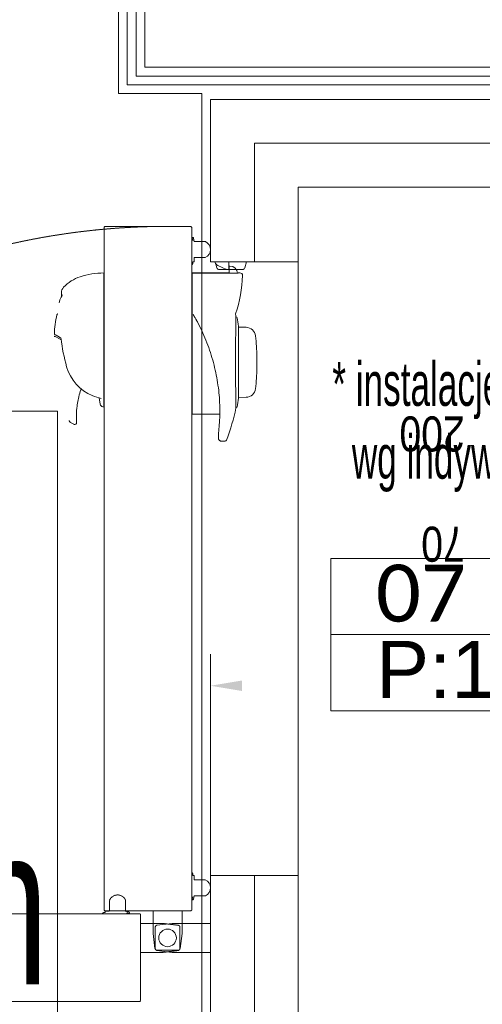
# Model space of a CAD drawing. Header units: centimetres. Extents: x -9388 to 91680, y -1419244 to 50347.
# Tile 99 of 183: x 43391 to 43919, y -709816 to -708693. Entities that reach past the tile are written whole.
import ezdxf
from ezdxf.enums import TextEntityAlignment as Align

# ---------------------------------------------------------------- set-up
doc = ezdxf.new("R2010")
doc.units = ezdxf.units.CM
doc.linetypes.add('DASHED', pattern=[0.75, 0.5, -0.25])
doc.layers.add('! Strefy Powierzchnie', color=7, linetype='Continuous')
for name, color, linetype, lineweight in [('! Wiata poddystrybutorowa_Nr_pióra__150', 7, 'Continuous', 25), ('Metryczki pomieszczeń ArchiCADa_Nr_pióra__6', 7, 'Continuous', 13), ('Q_opisy_średnice_woda', 3, 'Continuous', 9), ('Q_podkład', 8, 'Continuous', 9), ('Q_wys prowadzenia instalacji', 6, 'Continuous', 13), ('Strefy_Nr_pióra__132', 255, 'Continuous', 0), ('Strefy_Nr_pióra__2', 7, 'Continuous', 13), ('Wnętrze - umeblowanie_Nr_pióra__101', 7, 'Continuous', 5), ('Ściany wewnętrzne_Nr_pióra__1', 7, 'Continuous', 13), ('Ściany wewnętrzne_Nr_pióra__41', 7, 'Continuous', 15)]:
    doc.layers.add(name, color=color, linetype=linetype, lineweight=lineweight)
doc.styles.add('Arial Narrow_____', font='ARIALN.TTF', dxfattribs={"width": 0.8})
doc.styles.add('GENERATED_STYLE_1', font='calibri.ttf')
doc.styles.add('GENERATED_STYLE_2', font='arial.ttf')
doc.styles.add('GENERATED_STYLE_3', font='calibri.ttf')
doc.styles.add('GENERATED_STYLE_4', font='ARIALN.TTF')

# ---------------------------------------------------------------- blocks, each defined once
blk = doc.blocks.new('KOMORA CHŁODNICZA_07_8', base_point=(42502.6, -710996.6))
at = {"layer": 'Metryczki pomieszczeń ArchiCADa_Nr_pióra__6', "linetype": 'Continuous'}
for p, q in [((42023.5, -710898.1), (42040.9, -710813.2)), ((42040.9, -710813.2), (42999.1, -711010.1)), ((42006, -710983), (42023.5, -710898.1)), ((42981.7, -711095), (42023.5, -710898.1)), ((42023.5, -710898.1), (42981.7, -711095)), ((42964.2, -711179.9), (42006, -710983)), ((42999.1, -711010.1), (42981.7, -711095)), ((42981.7, -711095), (42964.2, -711179.9))]:
    blk.add_line(p, q, dxfattribs=at)
at = {"layer": 'Metryczki pomieszczeń ArchiCADa_Nr_pióra__6'}
for tag, height, style, p in [('ROOM_NAME', 65, 'GENERATED_STYLE_1', (42089.9, -710830.2)), ('ROOM_AREA', 65, 'GENERATED_STYLE_2', (42072.4, -710915.5)), ('DUMMY_385', 65, 'GENERATED_STYLE_2', (42284.7, -710960.8)), ('DUMMY_386', 43.3, 'GENERATED_STYLE_2', (42369.6, -710974.1))]:
    blk.add_attdef(tag, text='', height=height, rotation=348.3916, dxfattribs=dict(at, style=style)).set_placement(p, align=Align.TOP_LEFT)
blk = doc.blocks.new('PAB.01_RZUT PRZYZIEMIA')
at = {"layer": 'Strefy_Nr_pióra__2', "linetype": 'Continuous'}
blk.add_hatch(color=8, dxfattribs=at).paths.add_polyline_path([(43645, -709458.8), (43609, -709452.8), (43645, -709446.8)])
blk.add_hatch(color=8, dxfattribs=at).paths.add_polyline_path([(43645, -709458.8), (43609, -709452.8), (43645, -709446.8)])
at = {"layer": '! Strefy Powierzchnie', "color": 8, "linetype": 'Continuous', "lineweight": 0, "flags": 128}
for points in [[(42139, -704614.2), (42139, -710390.3), (43599, -710390.3), (43599, -708777.6), (43504, -708777.6), (43504, -708187.3), (43504, -706869.3), (43504, -706759.3), (45374, -706759.3), (45374, -704614.2)], [(43709, -710284.3), (44809, -710284.3), (44809, -708884.3), (43709, -708884.3)]]:
    blk.add_lwpolyline(points, close=True, dxfattribs=at)
at = {"layer": 'Wnętrze - umeblowanie_Nr_pióra__101', "color": 8, "linetype": 'Continuous'}
for p, q in [((43614.3, -708970.3), (43614, -708969.3)), ((43614.3, -708970.3), (43614, -708969.3)), ((43616.2, -708976.1), (43615.1, -708972)), ((43616.2, -708976.1), (43615.1, -708972)), ((43630, -708969.3), (43630, -708977.8)), ((43630, -708969.3), (43630, -708977.8)), ((43648.2, -708976.1), (43650, -708969.3)), ((43648.2, -708976.1), (43650, -708969.3)), ((43487.3, -708982.1), (43487.3, -709135.1)), ((43487.3, -708982.1), (43487.3, -709135.1)), ((43629.5, -708982.1), (43588, -708982.1)), ((43588, -708982.1), (43588, -709143)), ((43629.5, -708982.1), (43588, -708982.1)), ((43588, -708982.1), (43588, -709143)), ((43588, -708982.2), (43639.6, -708982.5)), ((43588, -708982.2), (43639.6, -708982.5)), ((43627.4, -708978), (43617.2, -708973.6)), ((43627.4, -708978), (43617.2, -708973.6)), ((43619.1, -708978.3), (43630.1, -708978.3)), ((43619.1, -708978.3), (43630.1, -708978.3)), ((43629.5, -708982.1), (43629.5, -708982.4)), ((43629.5, -708982.1), (43629.5, -708982.4)), ((43630.1, -708975.2), (43630.1, -708982.4)), ((43630.1, -708975.2), (43630.1, -708982.4)), ((43630.1, -708978.3), (43638.4, -708978.3)), ((43630.1, -708978.3), (43638.4, -708978.3)), ((43638.4, -708978.3), (43645.2, -708978.3)), ((43638.4, -708978.3), (43645.2, -708978.3)), ((43639.7, -708982.5), (43639.6, -708982.5)), ((43639.7, -708982.5), (43639.6, -708982.5)), ((43640, -708982.5), (43639.7, -708982.5)), ((43640, -708982.5), (43639.7, -708982.5)), ((43640.3, -708982.5), (43640, -708982.5)), ((43640.3, -708982.5), (43640, -708982.5)), ((43640.5, -708982.5), (43640.3, -708982.5)), ((43640.5, -708982.5), (43640.3, -708982.5)), ((43640.5, -708981.9), (43640.5, -708982.4)), ((43642.5, -708982), (43640.5, -708981.9)), ((43640.5, -708981.9), (43640.5, -708982.4)), ((43642.5, -708982), (43640.5, -708981.9)), ((43640.5, -708982.4), (43640.5, -708982.5)), ((43640.5, -708982.4), (43640.5, -708982.5)), ((43646.2, -708978.1), (43646.3, -708978.1)), ((43646.2, -708978.1), (43646.3, -708978.1)), ((43487.5, -708987.1), (43487.3, -708987.1)), ((43487.5, -708987.1), (43487.3, -708987.1)), ((43487.5, -708987.1), (43487.5, -709131.4)), ((43487.5, -708987.1), (43487.5, -709131.4)), ((43439, -709004.8), (43439, -709009)), ((43439, -709004.8), (43439, -709009)), ((43589.8, -709030.7), (43589.1, -709029.5)), ((43589.8, -709030.7), (43589.1, -709029.5)), ((43590.5, -709031.9), (43589.8, -709030.7)), ((43590.5, -709031.9), (43589.8, -709030.7)), ((43591.4, -709033.4), (43590.5, -709031.9)), ((43591.4, -709033.4), (43590.5, -709031.9)), ((43592.3, -709034.9), (43591.4, -709033.4)), ((43592.3, -709034.9), (43591.4, -709033.4)), ((43592.3, -709034.9), (43593.3, -709036.7)), ((43592.3, -709034.9), (43593.3, -709036.7)), ((43593.3, -709036.7), (43593.4, -709036.8)), ((43593.3, -709036.7), (43593.4, -709036.8)), ((43593.4, -709036.8), (43593.8, -709037.4)), ((43593.4, -709036.8), (43593.8, -709037.4)), ((43593.8, -709037.4), (43594, -709037.8)), ((43593.8, -709037.4), (43594, -709037.8)), ((43594, -709037.8), (43594.9, -709039.6)), ((43594, -709037.8), (43594.9, -709039.6)), ((43594.9, -709039.6), (43596.3, -709042.3)), ((43594.9, -709039.6), (43596.3, -709042.3)), ((43637.8, -709041.3), (43637.9, -709039.7)), ((43637.8, -709041.3), (43637.9, -709039.7)), ((43637.9, -709034.6), (43638, -709033.8)), ((43637.9, -709034.6), (43638, -709033.8)), ((43637.9, -709035.7), (43637.9, -709034.6)), ((43637.9, -709035.7), (43637.9, -709034.6)), ((43637.9, -709036.9), (43637.9, -709035.7)), ((43637.9, -709036.9), (43637.9, -709035.7)), ((43637.9, -709038.2), (43637.9, -709036.9)), ((43637.9, -709038.2), (43637.9, -709036.9)), ((43637.9, -709039.7), (43637.9, -709038.2)), ((43637.9, -709039.7), (43637.9, -709038.2)), ((43638, -709031.8), (43638, -709031.7)), ((43638, -709031.8), (43638, -709031.7)), ((43638, -709032), (43638, -709031.8)), ((43638, -709032), (43638, -709031.8)), ((43638, -709032.5), (43638, -709032)), ((43638, -709032.5), (43638, -709032)), ((43638.2, -709032.2), (43638, -709032.2)), ((43638.2, -709032.2), (43638, -709032.2)), ((43638, -709033), (43638, -709032.5)), ((43638, -709033), (43638, -709032.5)), ((43638, -709033.8), (43638, -709033)), ((43638, -709033.8), (43638, -709033)), ((43596.3, -709042.3), (43597.7, -709045.1)), ((43596.3, -709042.3), (43597.7, -709045.1)), ((43597.7, -709045.1), (43599, -709047.8)), ((43597.7, -709045.1), (43599, -709047.8)), ((43599, -709047.8), (43600.2, -709050.6)), ((43599, -709047.8), (43600.2, -709050.6)), ((43600.2, -709050.6), (43601.4, -709053.3)), ((43600.2, -709050.6), (43601.4, -709053.3)), ((43637.7, -709049), (43637.8, -709047)), ((43637.7, -709049), (43637.8, -709047)), ((43637.7, -709051.1), (43637.7, -709049)), ((43637.7, -709051.1), (43637.7, -709049)), ((43637.7, -709053.3), (43637.7, -709051.1)), ((43637.7, -709053.3), (43637.7, -709051.1)), ((43637.8, -709043.1), (43637.8, -709041.3)), ((43637.8, -709043.1), (43637.8, -709041.3)), ((43637.8, -709045), (43637.8, -709043.1)), ((43637.8, -709045), (43637.8, -709043.1)), ((43637.8, -709047), (43637.8, -709045)), ((43637.8, -709047), (43637.8, -709045)), ((43640.8, -709125), (43640.8, -709043)), ((43640.8, -709125), (43640.8, -709043)), ((43649.6, -709044.1), (43640.8, -709044)), ((43649.6, -709044.1), (43640.8, -709044)), ((43431.8, -709054.4), (43433.3, -709055.3)), ((43431.8, -709054.4), (43433.3, -709055.3)), ((43433.3, -709055.3), (43438.7, -709058.4)), ((43433.3, -709055.3), (43438.7, -709058.4)), ((43601.4, -709053.3), (43602.6, -709056.1)), ((43601.4, -709053.3), (43602.6, -709056.1)), ((43602.6, -709056.1), (43603.8, -709058.9)), ((43602.6, -709056.1), (43603.8, -709058.9)), ((43603.8, -709058.9), (43604.9, -709061.7)), ((43603.8, -709058.9), (43604.9, -709061.7)), ((43604.9, -709061.7), (43605.9, -709064.5)), ((43604.9, -709061.7), (43605.9, -709064.5)), ((43637.6, -709055.6), (43637.7, -709053.3)), ((43637.6, -709055.6), (43637.7, -709053.3)), ((43637.6, -709058.1), (43637.6, -709055.6)), ((43637.6, -709058.1), (43637.6, -709055.6)), ((43637.6, -709060.7), (43637.6, -709058.1)), ((43637.6, -709060.7), (43637.6, -709058.1)), ((43637.6, -709063.3), (43637.6, -709060.7)), ((43637.6, -709063.3), (43637.6, -709060.7)), ((43605.9, -709064.5), (43606.9, -709067.3)), ((43605.9, -709064.5), (43606.9, -709067.3)), ((43606.9, -709067.3), (43607.9, -709070.1)), ((43606.9, -709067.3), (43607.9, -709070.1)), ((43607.9, -709070.1), (43608.9, -709072.9)), ((43607.9, -709070.1), (43608.9, -709072.9)), ((43608.9, -709072.9), (43609.8, -709075.8)), ((43608.9, -709072.9), (43609.8, -709075.8)), ((43637.5, -709068.8), (43637.6, -709066.1)), ((43637.5, -709068.8), (43637.6, -709066.1)), ((43637.5, -709071.7), (43637.5, -709068.8)), ((43637.5, -709071.7), (43637.5, -709068.8)), ((43637.5, -709074.5), (43637.5, -709071.7)), ((43637.5, -709074.5), (43637.5, -709071.7)), ((43637.6, -709066.1), (43637.6, -709063.3)), ((43637.6, -709066.1), (43637.6, -709063.3)), ((43609.8, -709075.8), (43610.6, -709078.6)), ((43609.8, -709075.8), (43610.6, -709078.6)), ((43610.6, -709078.6), (43611.5, -709081.5)), ((43610.6, -709078.6), (43611.5, -709081.5)), ((43611.5, -709081.5), (43612.2, -709084.3)), ((43611.5, -709081.5), (43612.2, -709084.3)), ((43612.2, -709084.3), (43613, -709087.2)), ((43612.2, -709084.3), (43613, -709087.2)), ((43637.5, -709077.4), (43637.5, -709074.5)), ((43637.5, -709077.4), (43637.5, -709074.5)), ((43637.5, -709080.4), (43637.5, -709077.4)), ((43637.5, -709080.4), (43637.5, -709077.4)), ((43637.5, -709083.3), (43637.5, -709080.4)), ((43637.5, -709083.3), (43637.5, -709080.4)), ((43637.5, -709086.2), (43637.5, -709083.3)), ((43637.5, -709086.2), (43637.5, -709083.3)), ((43661.9, -709077.5), (43661.9, -709090.4)), ((43661.9, -709077.5), (43661.9, -709090.4)), ((43613, -709087.2), (43613.7, -709090.1)), ((43613, -709087.2), (43613.7, -709090.1)), ((43613.7, -709090.1), (43614.4, -709092.9)), ((43613.7, -709090.1), (43614.4, -709092.9)), ((43614.4, -709092.9), (43615, -709095.8)), ((43614.4, -709092.9), (43615, -709095.8)), ((43615, -709095.8), (43615.6, -709098.7)), ((43615, -709095.8), (43615.6, -709098.7)), ((43637.5, -709089.2), (43637.5, -709086.2)), ((43637.5, -709089.2), (43637.5, -709086.2)), ((43637.5, -709092.1), (43637.5, -709089.2)), ((43637.5, -709092.1), (43637.5, -709089.2)), ((43637.5, -709095), (43637.5, -709092.1)), ((43637.5, -709095), (43637.5, -709092.1)), ((43637.5, -709097.8), (43637.5, -709095)), ((43637.5, -709097.8), (43637.5, -709095)), ((43615.6, -709098.7), (43616.1, -709101.5)), ((43615.6, -709098.7), (43616.1, -709101.5)), ((43616.1, -709101.5), (43616.6, -709104.4)), ((43616.1, -709101.5), (43616.6, -709104.4)), ((43616.6, -709104.4), (43617.1, -709107.2)), ((43616.6, -709104.4), (43617.1, -709107.2)), ((43617.1, -709107.2), (43617.5, -709110.1)), ((43617.1, -709107.2), (43617.5, -709110.1)), ((43637.6, -709100.6), (43637.5, -709097.8)), ((43637.6, -709100.6), (43637.5, -709097.8)), ((43637.6, -709103.4), (43637.6, -709100.6)), ((43637.6, -709103.4), (43637.6, -709100.6)), ((43637.6, -709106.1), (43637.6, -709103.4)), ((43637.6, -709106.1), (43637.6, -709103.4)), ((43637.6, -709108.7), (43637.6, -709106.1)), ((43637.6, -709108.7), (43637.6, -709106.1)), ((43617.5, -709110.1), (43617.9, -709113)), ((43617.5, -709110.1), (43617.9, -709113)), ((43617.9, -709113), (43618.3, -709115.8)), ((43617.9, -709113), (43618.3, -709115.8)), ((43618.3, -709115.8), (43618.6, -709118.7)), ((43618.3, -709115.8), (43618.6, -709118.7)), ((43618.6, -709118.7), (43618.8, -709121.5)), ((43618.6, -709118.7), (43618.8, -709121.5)), ((43637.6, -709111.2), (43637.6, -709108.7)), ((43637.6, -709111.2), (43637.6, -709108.7)), ((43637.7, -709113.7), (43637.6, -709111.2)), ((43637.7, -709113.7), (43637.6, -709111.2)), ((43637.7, -709116.1), (43637.7, -709113.7)), ((43637.7, -709116.1), (43637.7, -709113.7)), ((43637.7, -709118.4), (43637.7, -709116.1)), ((43637.7, -709118.4), (43637.7, -709116.1)), ((43637.7, -709120.5), (43637.7, -709118.4)), ((43637.7, -709120.5), (43637.7, -709118.4)), ((43481.9, -709124.6), (43483.1, -709131.6)), ((43481.9, -709124.6), (43483.1, -709131.6)), ((43618.8, -709121.5), (43619.1, -709124.3)), ((43618.8, -709121.5), (43619.1, -709124.3)), ((43619.1, -709124.3), (43619.3, -709127.2)), ((43619.1, -709124.3), (43619.3, -709127.2)), ((43619.3, -709127.2), (43619.4, -709130)), ((43619.3, -709127.2), (43619.4, -709130)), ((43619.4, -709130), (43619.5, -709132.9)), ((43619.4, -709130), (43619.5, -709132.9)), ((43637.8, -709122.5), (43637.7, -709120.5)), ((43637.8, -709122.5), (43637.7, -709120.5)), ((43637.8, -709124.5), (43637.8, -709122.5)), ((43637.8, -709124.5), (43637.8, -709122.5)), ((43637.8, -709126.3), (43637.8, -709124.5)), ((43637.8, -709126.3), (43637.8, -709124.5)), ((43637.9, -709127.9), (43637.8, -709126.3)), ((43637.9, -709127.9), (43637.8, -709126.3)), ((43637.9, -709129.4), (43637.9, -709127.9)), ((43637.9, -709129.4), (43637.9, -709127.9)), ((43637.9, -709130.8), (43637.9, -709129.4)), ((43637.9, -709130.8), (43637.9, -709129.4)), ((43640.8, -709124), (43649.6, -709123.8)), ((43640.8, -709124), (43649.6, -709123.8)), ((43487.3, -709135.1), (43486.1, -709134.8)), ((43487.3, -709135.1), (43486.1, -709134.8)), ((43487.5, -709131.4), (43487.3, -709131.3)), ((43487.5, -709131.4), (43487.3, -709131.3)), ((43619.5, -709132.9), (43619.6, -709135.7)), ((43619.5, -709132.9), (43619.6, -709135.7)), ((43619.6, -709135.7), (43619.6, -709138.5)), ((43619.6, -709135.7), (43619.6, -709138.5)), ((43619.6, -709138.5), (43619.6, -709141.3)), ((43619.6, -709138.5), (43619.6, -709141.3)), ((43619.6, -709141.3), (43619.6, -709144.2)), ((43619.6, -709141.3), (43619.6, -709144.2)), ((43637.9, -709132), (43637.9, -709130.8)), ((43637.9, -709132), (43637.9, -709130.8)), ((43637.9, -709133.1), (43637.9, -709132)), ((43637.9, -709133.1), (43637.9, -709132)), ((43638, -709134), (43637.9, -709133.1)), ((43638, -709134), (43637.9, -709133.1)), ((43638, -709134.8), (43638, -709134)), ((43638, -709134.8), (43638, -709134)), ((43638, -709135.4), (43638, -709134.8)), ((43638, -709135.4), (43638, -709134.8)), ((43638, -709135.8), (43638, -709135.4)), ((43638, -709135.8), (43638, -709135.4)), ((43638, -709135.8), (43638.2, -709135.8)), ((43638, -709136.1), (43638, -709135.8)), ((43638, -709135.8), (43638.2, -709135.8)), ((43638, -709136.1), (43638, -709135.8)), ((43638, -709136.2), (43638, -709136.1)), ((43638, -709136.2), (43638, -709136.1)), ((43638, -709136.2), (43638, -709136.2)), ((43638, -709136.2), (43638, -709136.2)), ((43449.4, -709152.5), (43453.2, -709154.7)), ((43449.4, -709152.5), (43453.2, -709154.7)), ((43588, -709143), (43619.6, -709143.3)), ((43588, -709143), (43619.6, -709143.3)), ((43619.2, -709152.5), (43619, -709155.3)), ((43619.2, -709152.5), (43619, -709155.3)), ((43619.3, -709149.8), (43619.2, -709152.5)), ((43619.3, -709149.8), (43619.2, -709152.5)), ((43619.5, -709147), (43619.3, -709149.8)), ((43619.5, -709147), (43619.3, -709149.8)), ((43619.6, -709144.2), (43619.5, -709147)), ((43619.6, -709144.2), (43619.5, -709147)), ((43618.3, -709162.8), (43618.2, -709163.6)), ((43618.3, -709162.8), (43618.2, -709163.6)), ((43618.2, -709163.6), (43618.2, -709164.4)), ((43618.2, -709163.6), (43618.2, -709164.4)), ((43618.4, -709161.9), (43618.3, -709162.8)), ((43618.4, -709161.9), (43618.3, -709162.8)), ((43618.5, -709161), (43618.4, -709161.9)), ((43618.5, -709161), (43618.4, -709161.9)), ((43618.6, -709159.2), (43618.5, -709160.1)), ((43618.6, -709159.2), (43618.5, -709160.1)), ((43618.5, -709160.1), (43618.5, -709161)), ((43618.5, -709160.1), (43618.5, -709161)), ((43618.7, -709158.3), (43618.6, -709159.2)), ((43618.7, -709158.3), (43618.6, -709159.2)), ((43619, -709155.3), (43618.7, -709158.1)), ((43619, -709155.3), (43618.7, -709158.1)), ((43618.7, -709158.1), (43618.7, -709158.3)), ((43618.7, -709158.1), (43618.7, -709158.3)), ((43618.1, -709166.6), (43618, -709167.2)), ((43618.1, -709166.6), (43618, -709167.2)), ((43618, -709167.2), (43618, -709167.9)), ((43618, -709167.2), (43618, -709167.9)), ((43618, -709167.9), (43618, -709168.4)), ((43618, -709167.9), (43618, -709168.4)), ((43618, -709168.4), (43618, -709169)), ((43618, -709168.4), (43618, -709169)), ((43618, -709169), (43618, -709169.5)), ((43618, -709169), (43618, -709169.5)), ((43618, -709169.5), (43618, -709170)), ((43618, -709169.5), (43618, -709170)), ((43618, -709170), (43618, -709170.4)), ((43618, -709170), (43618, -709170.4)), ((43618, -709170.4), (43618.1, -709170.8)), ((43618, -709170.4), (43618.1, -709170.8)), ((43618.2, -709164.4), (43618.1, -709165.1)), ((43618.2, -709164.4), (43618.1, -709165.1)), ((43618.1, -709165.1), (43618.1, -709165.9)), ((43618.1, -709165.1), (43618.1, -709165.9)), ((43618.1, -709165.9), (43618.1, -709166.6)), ((43618.1, -709165.9), (43618.1, -709166.6)), ((43618.1, -709170.8), (43618.1, -709171.2)), ((43618.1, -709170.8), (43618.1, -709171.2)), ((43618.1, -709171.2), (43618.2, -709171.6)), ((43618.1, -709171.2), (43618.2, -709171.6)), ((43618.2, -709171.6), (43618.3, -709171.9)), ((43618.2, -709171.6), (43618.3, -709171.9)), ((43618.3, -709171.9), (43618.4, -709172.1)), ((43618.3, -709171.9), (43618.4, -709172.1)), ((43618.4, -709172.1), (43618.5, -709172.3)), ((43618.4, -709172.1), (43618.5, -709172.3)), ((43618.5, -709172.3), (43618.6, -709172.5)), ((43618.5, -709172.3), (43618.6, -709172.5)), ((43618.6, -709172.5), (43618.7, -709172.5)), ((43618.6, -709172.5), (43618.7, -709172.5)), ((43618.7, -709172.5), (43618.9, -709172.7)), ((43618.7, -709172.5), (43618.9, -709172.7)), ((43618.9, -709172.7), (43619.2, -709173)), ((43618.9, -709172.7), (43619.2, -709173)), ((43619.2, -709173), (43619.4, -709173.2)), ((43619.2, -709173), (43619.4, -709173.2)), ((43619.4, -709173.2), (43619.6, -709173.3)), ((43619.4, -709173.2), (43619.6, -709173.3)), ((43619.6, -709173.3), (43619.8, -709173.5)), ((43619.6, -709173.3), (43619.8, -709173.5)), ((43619.8, -709173.5), (43619.9, -709173.6)), ((43619.8, -709173.5), (43619.9, -709173.6)), ((43619.9, -709173.6), (43620, -709173.7)), ((43619.9, -709173.6), (43620, -709173.7)), ((43620, -709173.7), (43620, -709173.7)), ((43620, -709173.7), (43620, -709173.7)), ((43620, -709173.7), (43620, -709173.7)), ((43620, -709173.7), (43620, -709173.7)), ((43620.7, -709174), (43624.7, -709174)), ((43620.7, -709174), (43624.7, -709174)), ((43609, -709806.8), (43609, -709416.8))]:
    blk.add_line(p, q, dxfattribs=at)
at = {"layer": 'Wnętrze - umeblowanie_Nr_pióra__101', "color": 8, "linetype": 'Continuous', "flags": 128}
for points in [[(43586.7, -709709.3, 0.414214), (43587.5, -709708.5), (43587.5, -708930.1, 0.414214), (43586.7, -708929.3), (43488.3, -708929.3, 0.414814), (43487.5, -708930), (43487.5, -709708.4, 0.414814), (43488.3, -709709.3)], [(43589.5, -708969.4), (43589, -708969.4), (43589, -708970.4, -0.175422), (43588.3, -708972.3, -0.244753), (43588.1, -708972.4), (43587.8, -708972.4, -0.414214), (43587.5, -708972.1), (43587.5, -708944.6, -0.414214), (43587.8, -708944.4), (43588.1, -708944.4, -0.200685), (43588.3, -708944.4), (43588.7, -708945), (43588, -708941.8), (43588.5, -708941.7, -0.414214), (43589.7, -708942.5), (43590.5, -708946.4), (43603.3, -708946.4, -0.649069), (43603, -708964.4), (43590.5, -708964.4), (43590.5, -708968.4, -0.414214)], [(43589.5, -708969.4), (43589, -708969.4), (43589, -708970.4, -0.175422), (43588.3, -708972.3, -0.244753), (43588.1, -708972.4), (43587.8, -708972.4, -0.414214), (43587.5, -708972.1), (43587.5, -708944.6, -0.414214), (43587.8, -708944.4), (43588.1, -708944.4, -0.200685), (43588.3, -708944.4), (43588.7, -708945), (43588, -708941.8), (43588.5, -708941.7, -0.414214), (43589.7, -708942.5), (43590.5, -708946.4), (43603.3, -708946.4, -0.649069), (43603, -708964.4), (43590.5, -708964.4), (43590.5, -708968.4, -0.414214)], [(43589.5, -709669.2), (43589, -709669.2), (43589, -709668.2, 0.175422), (43588.3, -709666.2, 0.244753), (43588.1, -709666.2), (43587.8, -709666.2, 0.414214), (43587.5, -709666.4), (43587.5, -709693.9, 0.414214), (43587.8, -709694.2), (43588.1, -709694.2, 0.200685), (43588.3, -709694.1), (43588.7, -709693.6), (43588, -709696.7), (43588.5, -709696.8, 0.414214), (43589.7, -709696.1), (43590.5, -709692.2), (43603.3, -709692.2, 0.649069), (43603, -709674.2), (43590.5, -709674.2), (43590.5, -709670.2, 0.414214)], [(43589.5, -709669.2), (43589, -709669.2), (43589, -709668.2, 0.175422), (43588.3, -709666.2, 0.244753), (43588.1, -709666.2), (43587.8, -709666.2, 0.414214), (43587.5, -709666.4), (43587.5, -709693.9, 0.414214), (43587.8, -709694.2), (43588.1, -709694.2, 0.200685), (43588.3, -709694.1), (43588.7, -709693.6), (43588, -709696.7), (43588.5, -709696.8, 0.414214), (43589.7, -709696.1), (43590.5, -709692.2), (43603.3, -709692.2, 0.649069), (43603, -709674.2), (43590.5, -709674.2), (43590.5, -709670.2, 0.414214)], [(43576.5, -709709.3), (43576.5, -709735.1), (43574.4, -709752.5, -0.379651), (43572.4, -709754.3), (43547.6, -709754.3, -0.379651), (43545.6, -709752.5), (43543.5, -709735.1), (43543.5, -709709.3)], [(43576.5, -709709.3), (43576.5, -709735.1), (43574.4, -709752.5, -0.379651), (43572.4, -709754.3), (43547.6, -709754.3, -0.379651), (43545.6, -709752.5), (43543.5, -709735.1), (43543.5, -709709.3)], [(43609, -709756.8), (43565.2, -709756.8), (43547.8, -709754.7, -0.379651), (43546, -709752.7), (43546, -709727.8, -0.379651), (43547.8, -709725.9), (43565.2, -709723.8), (43609, -709723.8)], [(43609, -709756.8), (43565.2, -709756.8), (43547.8, -709754.7, -0.379651), (43546, -709752.7), (43546, -709727.8, -0.379651), (43547.8, -709725.9), (43565.2, -709723.8), (43609, -709723.8)]]:
    blk.add_lwpolyline(points, format="xyb", close=True, dxfattribs=at)
for points in [[(43434.9, -709028.6), (43434.7, -709028.7), (43434.5, -709028.8), (43434.4, -709029), (43434.2, -709029.1), (43434.1, -709029.3), (43434, -709029.4), (43433.9, -709029.6), (43433.8, -709029.8)], [(43434.9, -709028.6), (43434.7, -709028.7), (43434.5, -709028.8), (43434.4, -709029), (43434.2, -709029.1), (43434.1, -709029.3), (43434, -709029.4), (43433.9, -709029.6), (43433.8, -709029.8)], [(43438.3, -709056.2), (43438.3, -709056.3), (43438.3, -709056.3), (43438.3, -709056.3), (43438.4, -709056.4), (43438.4, -709056.5), (43438.4, -709056.8), (43438.5, -709057)], [(43438.3, -709056.2), (43438.3, -709056.3), (43438.3, -709056.3), (43438.3, -709056.3), (43438.4, -709056.4), (43438.4, -709056.5), (43438.4, -709056.8), (43438.5, -709057)], [(43461.3, -709114.3), (43461, -709115.3), (43460.4, -709117.1), (43459.8, -709119.1), (43459.3, -709121.2), (43458.7, -709123.5), (43458.3, -709125.1), (43458, -709126.9), (43457.6, -709128.8), (43457.3, -709130.5), (43457, -709132.3), (43456.8, -709134.3), (43456.6, -709135.8), (43456.5, -709136.7)], [(43461.3, -709114.3), (43461, -709115.3), (43460.4, -709117.1), (43459.8, -709119.1), (43459.3, -709121.2), (43458.7, -709123.5), (43458.3, -709125.1), (43458, -709126.9), (43457.6, -709128.8), (43457.3, -709130.5), (43457, -709132.3), (43456.8, -709134.3), (43456.6, -709135.8), (43456.5, -709136.7)], [(43447.6, -709150.2), (43447.6, -709150.4), (43447.7, -709150.6), (43447.8, -709150.9), (43448, -709151.1), (43448.1, -709151.3), (43448.3, -709151.5), (43448.5, -709151.8), (43448.7, -709152), (43448.9, -709152.2), (43449.1, -709152.3), (43449.4, -709152.5)], [(43447.6, -709150.2), (43447.6, -709150.4), (43447.7, -709150.6), (43447.8, -709150.9), (43448, -709151.1), (43448.1, -709151.3), (43448.3, -709151.5), (43448.5, -709151.8), (43448.7, -709152), (43448.9, -709152.2), (43449.1, -709152.3), (43449.4, -709152.5)]]:
    blk.add_lwpolyline(points, dxfattribs=at)
at = {"layer": 'Wnętrze - umeblowanie_Nr_pióra__101', "color": 8, "linetype": 'DASHED', "flags": 128}
for points in [[(43488.9, -709710.8), (43488.9, -709711.3), (43487.9, -709711.3, 0.175422), (43486, -709712, 0.244753), (43485.9, -709712.1), (43485.9, -709712.5, 0.414214), (43486.2, -709712.8), (43513.7, -709712.8, 0.414214), (43513.9, -709712.5), (43513.9, -709712.1, 0.200685), (43513.8, -709712), (43513.3, -709711.6), (43516.5, -709712.3), (43516.6, -709711.8, 0.414214), (43515.8, -709710.6), (43511.9, -709709.8), (43511.9, -709697, 0.649069), (43493.9, -709697.3), (43493.9, -709709.8), (43489.9, -709709.8, 0.414214)], [(43488.9, -709710.8), (43488.9, -709711.3), (43487.9, -709711.3, 0.175422), (43486, -709712, 0.244753), (43485.9, -709712.1), (43485.9, -709712.5, 0.414214), (43486.2, -709712.8), (43513.7, -709712.8, 0.414214), (43513.9, -709712.5), (43513.9, -709712.1, 0.200685), (43513.8, -709712), (43513.3, -709711.6), (43516.5, -709712.3), (43516.6, -709711.8, 0.414214), (43515.8, -709710.6), (43511.9, -709709.8), (43511.9, -709697, 0.649069), (43493.9, -709697.3), (43493.9, -709709.8), (43489.9, -709709.8, 0.414214)], [(43529, -709713.6, 0.414214), (43528.2, -709712.8), (42749.8, -709712.8, 0.414214), (42749, -709713.6), (42749, -709812, 0.414814), (42749.7, -709812.8), (43528.1, -709812.8, 0.414814), (43529, -709812)], [(43529, -709713.6, 0.414214), (43528.2, -709712.8), (42749.8, -709712.8, 0.414214), (42749, -709713.6), (42749, -709812, 0.414814), (42749.7, -709812.8), (43528.1, -709812.8, 0.414814), (43529, -709812)], [(43529, -709723.8), (43554.8, -709723.8), (43572.2, -709725.9, -0.379651), (43574, -709727.8), (43574, -709752.7, -0.379651), (43572.2, -709754.7), (43554.8, -709756.8), (43529, -709756.8)], [(43529, -709723.8), (43554.8, -709723.8), (43572.2, -709725.9, -0.379651), (43574, -709727.8), (43574, -709752.7, -0.379651), (43572.2, -709754.7), (43554.8, -709756.8), (43529, -709756.8)]]:
    blk.add_lwpolyline(points, format="xyb", close=True, dxfattribs=at)
at = {"layer": 'Wnętrze - umeblowanie_Nr_pióra__101', "color": 8, "linetype": 'Continuous'}
blk.add_circle((43560, -709740.3), 10, dxfattribs=at)
blk.add_circle((43560, -709740.3), 10, dxfattribs=at)
at = {"layer": 'Wnętrze - umeblowanie_Nr_pióra__101', "color": 8, "linetype": 'DASHED'}
blk.add_arc((43560, -709740.3), 811.3, 88.463, 181.4253, dxfattribs=at)
blk.add_arc((43560, -709740.3), 811.3, 88.463, 181.4253, dxfattribs=at)
at = {"layer": 'Wnętrze - umeblowanie_Nr_pióra__101', "color": 8, "linetype": 'Continuous'}
for centre, radius, start, end in [((43619.1, -708969), 5, 195, 247), ((43619.1, -708969), 5, 195, 247), ((43488.1, -709072.1), 90, 90.5, 108), ((43488.1, -709072.1), 90, 90.5, 108), ((43619.1, -708975.3), 3, 195, 270), ((43619.1, -708975.3), 3, 195, 270), ((43629, -708974.3), 4, 247, 270), ((43629, -708974.3), 4, 247, 270), ((43629.5, -708977.8), 0.5, 270, 360), ((43629.5, -708977.8), 0.5, 270, 360), ((43631.1, -708975.2), 1, 90, 180), ((43631.1, -708975.2), 1, 90, 180), ((43631.1, -708982.7), 8.5, 1.6226, 90), ((43631.1, -708982.7), 8.5, 1.6226, 90), ((43642.5, -708985), 3, 358.7555, 89.5), ((43642.5, -708985), 3, 358.7555, 89.5), ((43645.2, -708975.2), 3.07, 269.9904, 289.8744), ((43645.2, -708975.2), 3.07, 269.9904, 289.8744), ((43645.3, -708975.3), 3, 290.0974, 345), ((43645.3, -708975.3), 3, 290.0974, 345), ((43474.2, -709029.3), 45, 108, 136.6532), ((43474.2, -709029.3), 45, 108, 136.6532), ((43505.5, -708982), 140, 340.5019, 358.7555), ((43505.5, -708982), 140, 340.5019, 358.7555), ((43448, -709004.6), 9.02, 136.6763, 181.4795), ((43448, -709004.6), 9.02, 136.6763, 181.4795), ((43453.9, -709018.6), 17.7, 149.8398, 172.714), ((43453.9, -709018.6), 17.7, 149.8398, 172.714), ((43506.8, -709048.9), 78.7, 148.0399, 150.16), ((43506.8, -709048.9), 78.7, 148.0399, 150.16), ((43638.4, -709029), 1, 160.8033, 192.8377), ((43638.4, -709029), 1, 160.8033, 192.8377), ((43393.5, -709084), 250, 12.0602, 12.6421), ((43393.5, -709084), 250, 12.0602, 12.6421), ((43521, -709052.1), 90, 165.6725, 179.8155), ((43521, -709052.1), 90, 165.6725, 179.8155), ((43638.2, -709033.4), 1.2, 9.122, 90), ((43638.2, -709033.4), 1.2, 9.122, 90), ((43390.6, -709073.1), 252, 6.8878, 9.122), ((43390.6, -709073.1), 252, 6.8878, 9.122), ((43431.5, -709051.8), 0.5, 179.8178, 239.9955), ((43431.5, -709051.8), 0.5, 179.8178, 239.9955), ((43640.3, -709043), 0.5, 360, 6.8878), ((43640.3, -709043), 0.5, 360, 6.8878), ((43649.4, -709055.1), 11, 6.4294, 89), ((43649.4, -709055.1), 11, 6.4294, 89), ((43431.5, -709054.8), 0.5, 60, 180.5491), ((43431.5, -709054.8), 0.5, 60, 180.5491), ((43054.3, -709713.3), 761, 59.6925, 60.3075), ((43054.3, -709713.3), 761, 59.6925, 60.3075), ((43668.5, -709028.2), 231.8, 187.1545, 195.214), ((43668.5, -709028.2), 231.8, 187.1545, 195.214), ((43393.5, -709084), 268.5, 1.3775, 6.4294), ((43393.5, -709084), 268.5, 1.3775, 6.4294), ((43493.2, -709075.4), 50.2, 195.7072, 247.7388), ((43493.2, -709075.4), 50.2, 195.7072, 247.7388), ((43393.5, -709084), 268.5, 353.5706, 358.6225), ((43393.5, -709084), 268.5, 353.5706, 358.6225), ((43649.4, -709112.8), 11, 271, 353.5706), ((43649.4, -709112.8), 11, 271, 353.5706), ((43500.9, -709058.4), 68.9, 247.169, 256.1484), ((43500.9, -709058.4), 68.9, 247.169, 256.1484), ((43390.6, -709094.8), 252, 350.8779, 353.1122), ((43390.6, -709094.8), 252, 350.8779, 353.1122), ((43640.3, -709125), 0.5, 353.1122, 360), ((43640.3, -709125), 0.5, 353.1122, 360), ((43556, -709146.5), 100, 174.3898, 183.5902), ((43556, -709146.5), 100, 174.3898, 183.5902), ((43487, -709130.9), 4, 189.8416, 256.98), ((43487, -709130.9), 4, 189.8416, 256.98), ((43393.5, -709084), 250, 339.3765, 347.9417), ((43393.5, -709084), 250, 339.3765, 347.9417), ((43638.2, -709134.6), 1.2, 270, 350.8779), ((43638.2, -709134.6), 1.2, 270, 350.8779), ((43454.2, -709153), 2, 240.0458, 6.6991), ((43454.2, -709153), 2, 240.0458, 6.6991), ((43619.4, -709171.8), 0.994, 223.1622, 228.2844), ((43619.4, -709171.8), 0.994, 223.1622, 228.2844), ((43620.7, -709173), 1, 228.5596, 247.4387), ((43620.7, -709173), 1, 228.5596, 247.4387), ((43620.7, -709173), 1, 247.4387, 270), ((43620.7, -709173), 1, 247.4387, 270), ((43624.7, -709171), 3, 269.9247, 339.3857), ((43624.7, -709171), 3, 269.9247, 339.3857)]:
    blk.add_arc(centre, radius, start, end, dxfattribs=at)
at = {"layer": 'Ściany wewnętrzne_Nr_pióra__1', "color": 8, "linetype": 'Continuous'}
for p, q in [((43524, -708187.3), (43524, -708757.6)), ((43524, -708757.6), (46024, -708757.6))]:
    blk.add_line(p, q, dxfattribs=at)
at = {"layer": 'Ściany wewnętrzne_Nr_pióra__1', "color": 8, "linetype": 'Continuous', "flags": 128}
for points in [[(43514, -708187.3), (43514, -708767.6)], [(43514, -708767.6), (46014, -708767.6)], [(44809, -708784.3), (43609, -708784.3), (43609, -708969.3), (43709, -708969.3), (43709, -708884.3), (44809, -708884.3)], [(43659, -708969.3), (43659, -708834.3), (44809, -708834.3)], [(43659, -709669.3), (43659, -710334.3), (44809, -710334.3)]]:
    blk.add_lwpolyline(points, dxfattribs=at)
blk.add_lwpolyline([(44809, -710284.3), (43709, -710284.3), (43709, -709669.3), (43609, -709669.3), (43609, -710384.3), (44809, -710384.3)], close=True, dxfattribs=at)
at = {"layer": 'Ściany wewnętrzne_Nr_pióra__41', "color": 8, "linetype": 'Continuous'}
for p, q in [((43534, -708187.3), (43534, -708747.6)), ((43534, -708747.6), (45404, -708747.6))]:
    blk.add_line(p, q, dxfattribs=at)
at = {"layer": '! Strefy Powierzchnie', "color": 8, "linetype": 'Continuous'}
ref = blk.add_blockref('KOMORA CHŁODNICZA_07_8', (44235.4, -709394.6), dxfattribs=dict(at, rotation=11.60840108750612))
ref.add_attrib('ROOM_NAME', '07 KOMORA CHŁODNICZA', dxfattribs={"layer": 'Metryczki pomieszczeń ArchiCADa_Nr_pióra__6', "color": 7, "height": 65, "rotation": 360, "style": 'GENERATED_STYLE_1'}).set_placement((43797.6, -709314.7), align=Align.TOP_LEFT)
ref.add_attrib('ROOM_AREA', 'P:1,5', dxfattribs={"layer": 'Metryczki pomieszczeń ArchiCADa_Nr_pióra__6', "color": 7, "height": 65, "rotation": 360, "style": 'GENERATED_STYLE_2'}).set_placement((43797.7, -709401.7), align=Align.TOP_LEFT)
ref.add_attrib('DUMMY_385', ' m', dxfattribs={"layer": 'Metryczki pomieszczeń ArchiCADa_Nr_pióra__6', "color": 7, "height": 65, "rotation": 360, "style": 'GENERATED_STYLE_2'}).set_placement((44014.7, -709403.4), align=Align.TOP_LEFT)
ref.add_attrib('DUMMY_386', '2', dxfattribs={"layer": 'Metryczki pomieszczeń ArchiCADa_Nr_pióra__6', "color": 7, "height": 43.3, "rotation": 360, "style": 'GENERATED_STYLE_2'}).set_placement((44100.6, -709399.3), align=Align.TOP_LEFT)
at = {"layer": '! Wiata poddystrybutorowa_Nr_pióra__150', "color": 8, "linetype": 'Continuous', "insert": (43747.9, -709231.8), "char_height": 50, "width": 764.011, "attachment_point": 7, "rotation": 360, "line_spacing_factor": 0.996562, "style": 'GENERATED_STYLE_4'}
blk.add_mtext('\\A1;{\\W0.700000x;\\fArial Narrow|b0|i0|c238|p34;* instalacje elektryczne/wod-kan\\P\\fArial Narrow|b0|i0|c238|p34;  wg indywidualnych wytycznych dostawcy}', dxfattribs=at)
at = {"layer": 'Strefy_Nr_pióra__132', "color": 8, "linetype": 'Continuous', "char_height": 40, "attachment_point": 7, "rotation": 180, "style": 'GENERATED_STYLE_3'}
for s, insert in [('\\A1;{\\W0.800000x;\\fArial|b0|i0|c238|p38;200}', (43899, -709145.1)), ('\\A1;{\\W0.800000x;\\fArial|b0|i0|c238|p38;200}', (43899, -709145.1)), ('\\A1;{\\W0.800000x;\\fArial|b0|i0|c238|p38;70}', (43899, -709270.8)), ('\\A1;{\\W0.800000x;\\fArial|b0|i0|c238|p38;70}', (43899, -709270.8))]:
    blk.add_mtext(s, dxfattribs=dict(at, insert=insert))

msp = doc.modelspace()

# ---------------------------------------------------------------- block references
at = {"layer": 'Q_podkład'}
msp.add_blockref('PAB.01_RZUT PRZYZIEMIA', (0, 0), dxfattribs=at)

# ---------------------------------------------------------------- next in the draw order: linework, layer by layer
at = {"layer": 'Q_opisy_średnice_woda'}
for p, q in [((42588.5, -709139.8), (43434.3, -709139.8)), ((43434.3, -709139.8), (43434.3, -710065.7))]:
    msp.add_line(p, q, dxfattribs=at)

# ---------------------------------------------------------------- next in the draw order: texts
at = {"layer": 'Q_wys prowadzenia instalacji', "style": 'Arial Narrow_____', "width": 0.8}
for s, p in [('Hoś=3,35m', (42480.8, -708886.1)), ('Hoś=3,25m', (42576.2, -709793.3))]:
    msp.add_text(s, height=180, dxfattribs=at).set_placement(p)

doc.saveas('drawing.dxf')
